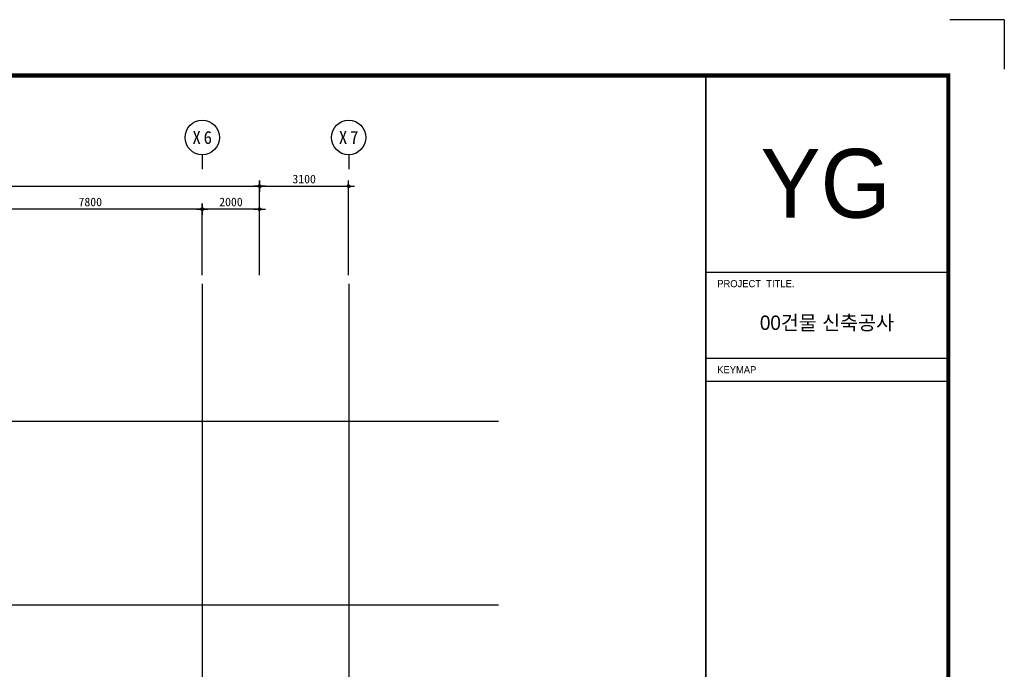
# Model space of a CAD drawing. Header units: millimetres. Extents: x 4005871 to 4089971, y -5256172 to -5196772.
# Tile 3 of 3: x 4055675 to 4089971, y -5219414 to -5196772. Entities that reach past the tile are written whole.
import ezdxf
from ezdxf.enums import TextEntityAlignment as Align

# ---------------------------------------------------------------- set-up
doc = ezdxf.new("R2010")
doc.units = ezdxf.units.MM
doc.header["$MEASUREMENT"] = 0
doc.linetypes.add('CEN', pattern=[66, 60, -2, 2, -2])
doc.layers.get('0').update_dxf_attribs({"linetype": 'CONTINUOUS'})
doc.layers.get('DEFPOINTS').update_dxf_attribs({"linetype": 'CONTINUOUS'})
for name, color, linetype in [('3', 3, 'CONTINUOUS'), ('A_GE_FORM', 7, 'CONTINUOUS'), ('A_GE_TEXT', 3, 'CONTINUOUS'), ('CEN', 13, 'CEN'), ('DI', 1, 'CONTINUOUS'), ('DIM', 7, 'CONTINUOUS')]:
    doc.layers.add(name, color=color, linetype=linetype)
doc.styles.add('GHS', font='txt')
doc.styles.add('HY울릉도 L', font='txt')
doc.styles.add('SDP-S', font='txt')
doc.styles.add('굴림', font='txt')
doc.styles.add('돋움', font='txt')
doc.styles.add('돋움체', font='txt')
doc.styles.add('울릉도L', font='HYWULM.TTF')
doc.dimstyles.new('SMDI-3', dxfattribs={"dimtxt": 3, "dimasz": 1, "dimexe": 2, "dimexo": 3, "dimgap": 1, "dimtad": 1, "dimdsep": 46, "dimtxsty": 'HY울릉도 L', "dimblk": 'Z_DOT', "dimcen": 2.5, "dimdle": 1.5, "dimclrd": 1, "dimclre": 1, "dimclrt": 2, "dimadec": 0, "dimazin": 0, "dimtfac": 1, "dimtix": 1, "dimtmove": 2, "dimatfit": 3, "dimldrblk": 'Z_DOT', "dimfxl": 0, "dimtvp": 1, "dimtolj": 1, "dimtzin": 0, "dimarcsym": 0})

# ---------------------------------------------------------------- blocks, each defined once
blk = doc.blocks.new('Z_DOT')
at = {"layer": 'DIM', "color": 1, "ltscale": 3}
for p, q in [((-2, 0), (2, 0)), ((0, -2), (0, 2))]:
    blk.add_line(p, q, dxfattribs=at)
for radius in [0.5, 0.25]:
    blk.add_circle((0, 0), radius, dxfattribs=at)
blk = doc.blocks.new('*D4')
at = {"layer": 'DEFPOINTS', "color": 0, "ltscale": 3, "transparency": 16777216}
for p in [(4064034, -5202577), (4028834, -5205977), (4064034, -5205977)]:
    blk.add_point(p, dxfattribs=at)
at = {"layer": 'DIM', "color": 1, "lineweight": -2, "ltscale": 3, "transparency": 16777216}
for p, q in [((4028834, -5205677), (4028834, -5202377)), ((4028934, -5202577), (4063934, -5202577)), ((4064034, -5205677), (4064034, -5202377))]:
    blk.add_line(p, q, dxfattribs=at)
at = {"layer": 'DIM', "color": 1, "lineweight": -2, "ltscale": 3, "transparency": 16777216, "xscale": 100, "yscale": 100, "zscale": 100, "rotation": 180}
blk.add_blockref('Z_DOT', (4028834, -5202577), dxfattribs=at)
at = {"layer": 'DIM', "color": 1, "lineweight": -2, "ltscale": 3, "transparency": 16777216, "xscale": 100, "yscale": 100, "zscale": 100}
blk.add_blockref('Z_DOT', (4064034, -5202577), dxfattribs=at)
at = {"layer": 'DIM', "color": 2, "ltscale": 3, "transparency": 16777216, "insert": (4046434, -5202327), "char_height": 300, "attachment_point": 5, "style": 'SDP-S'}
blk.add_mtext('\\A1;35200', dxfattribs=at)
blk = doc.blocks.new('*D5')
at = {"layer": 'DEFPOINTS', "color": 0, "ltscale": 3, "transparency": 16777216}
for p in [(4062034, -5203377), (4062034, -5205977), (4064034, -5205977)]:
    blk.add_point(p, dxfattribs=at)
at = {"layer": 'DIM', "color": 1, "lineweight": -2, "ltscale": 3, "transparency": 16777216}
for p, q in [((4062034, -5205677), (4062034, -5203177)), ((4063934, -5203377), (4062134, -5203377)), ((4064034, -5205677), (4064034, -5203177))]:
    blk.add_line(p, q, dxfattribs=at)
at = {"layer": 'DIM', "color": 1, "lineweight": -2, "ltscale": 3, "transparency": 16777216, "xscale": 100, "yscale": 100, "zscale": 100, "rotation": 180}
blk.add_blockref('Z_DOT', (4062034, -5203377), dxfattribs=at)
at = {"layer": 'DIM', "color": 1, "lineweight": -2, "ltscale": 3, "transparency": 16777216, "xscale": 100, "yscale": 100, "zscale": 100}
blk.add_blockref('Z_DOT', (4064034, -5203377), dxfattribs=at)
at = {"layer": 'DIM', "color": 2, "ltscale": 3, "transparency": 16777216, "insert": (4063034, -5203127), "char_height": 300, "attachment_point": 5, "style": 'SDP-S'}
blk.add_mtext('\\A1;2000', dxfattribs=at)
blk = doc.blocks.new('CCS111')
blk.add_line((0, 8), (0, 3))
blk.add_circle((0, 14), 6)
at = {"color": 3, "style": 'GHS'}
for tag, p in [('X', (-2.45, 14.02)), ('1', (1.44, 14.02))]:
    blk.add_attdef(tag, text='', height=4.5, dxfattribs=at).set_placement(p, align=Align.MIDDLE_CENTER)
blk = doc.blocks.new('*D6')
at = {"layer": 'DEFPOINTS', "color": 0, "ltscale": 3, "transparency": 16777216}
for p in [(4054234, -5203377), (4054234, -5205977), (4062034, -5205977)]:
    blk.add_point(p, dxfattribs=at)
at = {"layer": 'DIM', "color": 1, "lineweight": -2, "ltscale": 3, "transparency": 16777216}
for p, q in [((4054234, -5205677), (4054234, -5203177)), ((4061934, -5203377), (4054334, -5203377)), ((4062034, -5205677), (4062034, -5203177))]:
    blk.add_line(p, q, dxfattribs=at)
at = {"layer": 'DIM', "color": 1, "lineweight": -2, "ltscale": 3, "transparency": 16777216, "xscale": 100, "yscale": 100, "zscale": 100, "rotation": 180}
blk.add_blockref('Z_DOT', (4054234, -5203377), dxfattribs=at)
at = {"layer": 'DIM', "color": 1, "lineweight": -2, "ltscale": 3, "transparency": 16777216, "xscale": 100, "yscale": 100, "zscale": 100}
blk.add_blockref('Z_DOT', (4062034, -5203377), dxfattribs=at)
at = {"layer": 'DIM', "color": 2, "ltscale": 3, "transparency": 16777216, "insert": (4058134, -5203127), "char_height": 300, "attachment_point": 5, "style": 'SDP-S'}
blk.add_mtext('\\A1;7800', dxfattribs=at)
blk = doc.blocks.new('*D20')
at = {"layer": 'DEFPOINTS', "color": 0, "ltscale": 3, "transparency": 16777216}
for p in [(4067134, -5202577), (4064034, -5205977), (4067134, -5205977)]:
    blk.add_point(p, dxfattribs=at)
at = {"layer": 'DIM', "color": 1, "lineweight": -2, "ltscale": 3, "transparency": 16777216}
for p, q in [((4064034, -5205677), (4064034, -5202377)), ((4064134, -5202577), (4067034, -5202577)), ((4067134, -5205677), (4067134, -5202377))]:
    blk.add_line(p, q, dxfattribs=at)
at = {"layer": 'DIM', "color": 1, "lineweight": -2, "ltscale": 3, "transparency": 16777216, "xscale": 100, "yscale": 100, "zscale": 100, "rotation": 180}
blk.add_blockref('Z_DOT', (4064034, -5202577), dxfattribs=at)
at = {"layer": 'DIM', "color": 1, "lineweight": -2, "ltscale": 3, "transparency": 16777216, "xscale": 100, "yscale": 100, "zscale": 100}
blk.add_blockref('Z_DOT', (4067134, -5202577), dxfattribs=at)
at = {"layer": 'DIM', "color": 2, "ltscale": 3, "transparency": 16777216, "insert": (4065584, -5202327), "char_height": 300, "attachment_point": 5, "style": 'SDP-S'}
blk.add_mtext('\\A1;3100', dxfattribs=at)
blk = doc.blocks.new('sheet _서영')
at = {"layer": 'A_GE_FORM'}
for q in [(-361867.99, -1058464.44), (-361848.99, -1058481.68)]:
    blk.add_line((-361848.99, -1058464.44), q, dxfattribs=at)
at = {"layer": 'A_GE_FORM', "color": 161}
for p, q in [((-361952.99, -1058552.43), (-361868.99, -1058552.43)), ((-361952.99, -1058582.43), (-361868.99, -1058582.43)), ((-361952.99, -1058590.43), (-361868.99, -1058590.43))]:
    blk.add_line(p, q, dxfattribs=at)
at = {"layer": 'A_GE_FORM', "const_width": 1.5}
blk.add_lwpolyline([(-361868.49, -1059038.93), (-362670.49, -1059038.93), (-362670.49, -1058483.93), (-361868.49, -1058483.93)], close=True, dxfattribs=at)
at = {"layer": 'A_GE_FORM', "const_width": 0.6}
blk.add_lwpolyline([(-361952.99, -1059038.93), (-361952.99, -1058483.93)], dxfattribs=at)
at = {"layer": 'A_GE_TEXT', "style": '울릉도L'}
blk.add_text('YG', height=24, dxfattribs=at).set_placement((-361933.93, -1058533.47))
at = {"layer": 'A_GE_TEXT', "style": '돋움'}
for s, p in [('PROJECT  TITLE.', (-361948.99, -1058556.43)), ('KEYMAP', (-361948.99, -1058586.43))]:
    blk.add_text(s, height=2.5, dxfattribs=at).set_placement(p, align=Align.MIDDLE_LEFT)
at = {"layer": 'A_GE_TEXT', "style": '굴림'}
blk.add_text('00건물 신축공사', height=5, dxfattribs=at).set_placement((-361910.74, -1058570.06), align=Align.MIDDLE_CENTER)

msp = doc.modelspace()

# ---------------------------------------------------------------- linework, layer by layer
at = {"layer": 'CEN'}
for p, q in [((4062034.289, -5205977.477), (4062034.289, -5250325.917)), ((4067134.289, -5205977.477), (4067134.289, -5250325.917)), ((4021498.874, -5210762.953), (4072357.54, -5210762.953)), ((4021498.874, -5217162.953), (4072357.54, -5217162.953))]:
    msp.add_line(p, q, dxfattribs=at)

# ---------------------------------------------------------------- block references
at = {"layer": '3', "xscale": 100, "yscale": 100, "zscale": 100}
msp.add_blockref('sheet _서영', (40274870.4, 100649671.693), dxfattribs=at)
at = {"layer": 'DI'}
ref = msp.add_blockref('CCS111', (4062034.289, -5202277.477), dxfattribs=dict(at, xscale=100, yscale=100, zscale=100))
ref.add_attrib('1', '6', dxfattribs={"layer": '0', "color": 3, "height": 450, "style": '돋움체'}).set_placement((4062228.039, -5200876.682), align=Align.MIDDLE_CENTER)
ref.add_attrib('X', 'X', dxfattribs={"layer": '0', "color": 3, "height": 450, "style": '돋움체'}).set_placement((4061839.085, -5200875.686), align=Align.MIDDLE_CENTER)
ref = msp.add_blockref('CCS111', (4067134.289, -5202277.477), dxfattribs=dict(at, xscale=100, yscale=100, zscale=100))
ref.add_attrib('1', '7', dxfattribs={"layer": '0', "color": 3, "height": 450, "style": '돋움체'}).set_placement((4067328.039, -5200876.682), align=Align.MIDDLE_CENTER)
ref.add_attrib('X', 'X', dxfattribs={"layer": '0', "color": 3, "height": 450, "style": '돋움체'}).set_placement((4066939.085, -5200875.686), align=Align.MIDDLE_CENTER)

# ---------------------------------------------------------------- dimensions: what is measured, and where the dimension line sits
at = {"layer": 'DIM', "ltscale": 3}
for base, p1, p2, picture, middle in [((4064034.289, -5202577.477), (4028834.289, -5205977.477), (4064034.289, -5205977.477), '*D4', (4046434.289, -5202327.274)), ((4054234.289, -5203377.477), (4062034.289, -5205977.477), (4054234.289, -5205977.477), '*D6', (4058134.289, -5203127.274)), ((4062034.289, -5203377.477), (4064034.289, -5205977.477), (4062034.289, -5205977.477), '*D5', (4063034.289, -5203127.274))]:
    dim = msp.add_linear_dim(base=base, p1=p1, p2=p2, dimstyle='SMDI-3', override={"dimscale": 100, "dimtxsty": 'SDP-S'}, dxfattribs=at)
    dim.commit()
    dim.dimension.update_dxf_attribs({"geometry": picture, "text_midpoint": middle})
dim = msp.add_linear_dim(base=(4067134.289, -5202577.477), p1=(4064034.289, -5205977.477), p2=(4067134.289, -5205977.477), angle=180, dimstyle='SMDI-3', override={"dimscale": 100, "dimtxsty": 'SDP-S'}, dxfattribs=at)
dim.commit()
dim.dimension.update_dxf_attribs({"geometry": '*D20', "text_midpoint": (4065584.289, -5202327.274)})

doc.saveas('drawing.dxf')
